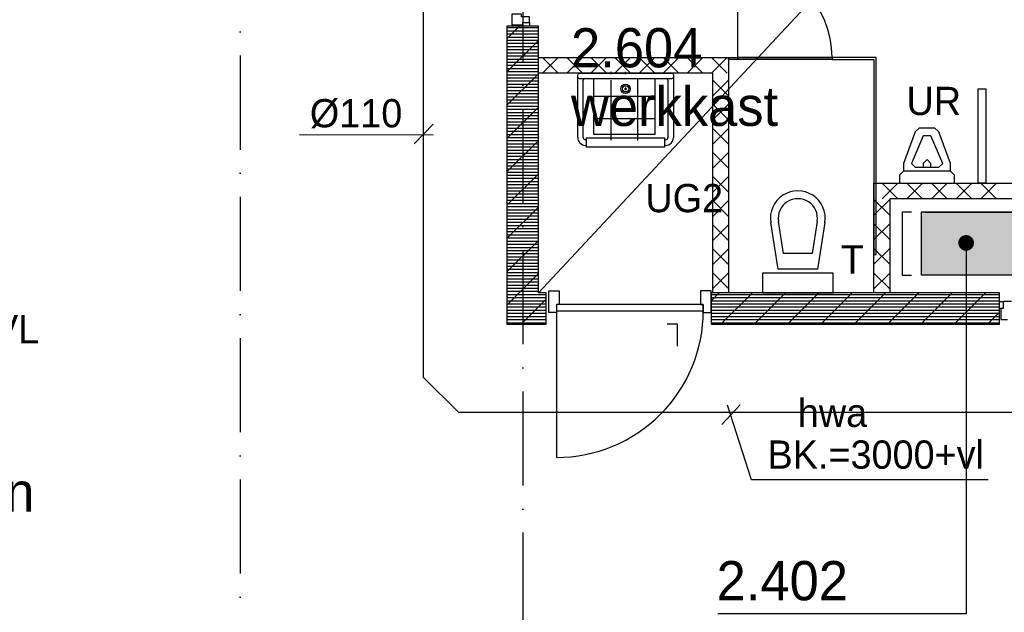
# Model space of a CAD drawing. Extents: x -1448 to 118900, y -195097 to 442500.
# Tile 93 of 103: x 63262 to 69532, y 406187 to 409963. Entities that reach past the tile are written whole.
import ezdxf
from ezdxf.enums import TextEntityAlignment as Align

# ---------------------------------------------------------------- set-up
doc = ezdxf.new("R2010")
doc.units = 0
doc.header["$LTSCALE"] = 100
doc.linetypes.add('2322122', pattern=[47, 40, -7])
doc.linetypes.add('DASHDOT', pattern=[9, 6, -1.5, 0, -1.5])
doc.layers.get('0').update_dxf_attribs({"linetype": 'CONTINUOUS'})
for name, color, linetype in [('AL$7----_STRAMIEN', 1, 'DASHDOT'), ('AL74----_INRSANITAIR', 7, 'CONTINUOUS'), ('ALL-----_REFLIJNEN', 8, 'CONTINUOUS'), ('ALXA7---_KALKZVUIL', 1, 'CONTINUOUS'), ('BOUW', 8, 'CONTINUOUS'), ('KABELGOOT1', 8, 'CONTINUOUS'), ('WL521---', 4, 'CONTINUOUS'), ('WL532---', 4, 'CONTINUOUS'), ('WM521---', 1, 'CONTINUOUS'), ('WM570---', 1, 'CONTINUOUS')]:
    doc.layers.add(name, color=color, linetype=linetype)
doc.styles.add('BURO-018', font='BUROFONT.shx', dxfattribs={"height": 180})
doc.styles.add('BURO-025', font='BUROFONT.shx', dxfattribs={"height": 250})

# ---------------------------------------------------------------- blocks, each defined once
blk = doc.blocks.new('EH100003')
blk.add_lwpolyline([(-1, -0.5), (0, -0.5), (0, 0.5), (-1, 0.5)])
blk = doc.blocks.new('EH100000')
at = {"linetype": 'BYBLOCK'}
for p, q in [((1, 0.5), (0, 0.5)), ((1, 0.5, 1), (0, 0.5, 1)), ((0, -0.5, 1), (1, -0.5, 1)), ((1, -0.5), (0, -0.5))]:
    blk.add_line(p, q, dxfattribs=at)
at = {"linetype": 'BYBLOCK', "invisible_edges": 15}
for points in [[(1, -0.5), (0, -0.5), (0, 0.5), (1, 0.5)], [(0, 0.5), (1, 0.5), (1, 0.5, 1), (0, 0.5, 1)], [(0, -0.5, 1), (1, -0.5, 1), (1, -0.5), (0, -0.5)]]:
    blk.add_3dface(points, dxfattribs=at)
blk = doc.blocks.new('2322122-5')
at = {"layer": 'WM521---', "color": 0, "style": 'BURO-018'}
blk.add_text('hwa', height=180, dxfattribs=at).set_placement((68438.2, 407461.7), align=Align.MIDDLE)

msp = doc.modelspace()

# ---------------------------------------------------------------- hatches: boundary and pattern name
at = {"layer": 'KABELGOOT1'}
h = msp.add_hatch(dxfattribs=at)
h.set_pattern_fill('DOTS', color=256, scale=20, style=0)
h.set_pattern_definition([(0, (0, 558400.235), (15.875, 31.75), [0, -31.75])])
h.paths.add_polyline_path([(70605.1, 408737.3), (69002.4, 408737.3), (69002.4, 408337.3), (70605.1, 408337.3)])
h.paths.add_polyline_path([(70246.1, 408231.3), (69846.1, 408231.3), (69846.1, 405485.2), (70246.1, 405485.2)])

# ---------------------------------------------------------------- linework, layer by layer
at = {"layer": 'AL$7----_STRAMIEN', "color": 1}
for points in [[(64665.4, 433137.4), (64665.4, 402583.9)], [(66465.4, 430097.3), (66465.4, 402583.9)]]:
    msp.add_lwpolyline(points, dxfattribs=at)
at = {"layer": 'AL74----_INRSANITAIR', "color": 8}
msp.add_line((67029.4, 409615.5), (67029.4, 409630), dxfattribs=at)
at = {"layer": 'ALL-----_REFLIJNEN', "color": 8, "linetype": 'CONTINUOUS'}
for p, q in [((67835.9, 409722.7), (67835.9, 410322.7)), ((66446, 409922.9), (66365.4, 409842.2)), ((66565.4, 409922.9), (66365.4, 409922.9)), ((66365.4, 409922.9), (66365.4, 408022.7)), ((66365.4, 409912.7), (66565.4, 409912.7)), ((66365.4, 409892.7), (66565.4, 409892.7)), ((66365.4, 409872.7), (66565.4, 409872.7)), ((66565.4, 408222.7), (66565.4, 409922.9)), ((66365.4, 409852.7), (66565.4, 409852.7)), ((66365.4, 409832.7), (66565.4, 409832.7)), ((66565.4, 409830.1), (66365.4, 409630.1)), ((66365.4, 409812.7), (66565.4, 409812.7)), ((66365.4, 409792.7), (66565.4, 409792.7)), ((66365.4, 409772.7), (66565.4, 409772.7)), ((66365.4, 409752.7), (66565.4, 409752.7)), ((66365.4, 409732.7), (66565.4, 409732.7)), ((66365.4, 409712.7), (66565.4, 409712.7)), ((66365.4, 409692.7), (66565.4, 409692.7)), ((66565.4, 409622.7), (66565.4, 409722.7)), ((66565.4, 409722.7), (67775.9, 409722.7)), ((66592.2, 409622.7), (66692.2, 409722.7)), ((66692.2, 409622.7), (66592.2, 409722.7)), ((66745.7, 409622.7), (66845.7, 409722.7)), ((66845.7, 409622.7), (66745.7, 409722.7)), ((66899.3, 409622.7), (66999.3, 409722.7)), ((66999.3, 409622.7), (66899.3, 409722.7)), ((67052.8, 409622.7), (67152.8, 409722.7)), ((67152.8, 409622.7), (67052.8, 409722.7)), ((67206.4, 409622.7), (67306.4, 409722.7)), ((67306.4, 409622.7), (67206.4, 409722.7)), ((67360, 409622.7), (67460, 409722.7)), ((67460, 409622.7), (67360, 409722.7)), ((67513.5, 409622.7), (67613.5, 409722.7)), ((67613.5, 409622.7), (67513.5, 409722.7)), ((67667.1, 409622.7), (67767.1, 409722.7)), ((67767.1, 409622.7), (67667.1, 409722.7)), ((67775.9, 409722.7), (67775.9, 408222.7)), ((67775.9, 409722.7), (67835.9, 409722.7)), ((67775.9, 409709.7), (67775.9, 409722.7)), ((67835.9, 409709.7), (67775.9, 409709.7)), ((67835.9, 409709.7), (67835.9, 409722.7)), ((67835.9, 409722.7), (68435.9, 409722.7)), ((67835.9, 409722.7), (67835.9, 409709.7)), ((68435.9, 409722.7), (67835.9, 409722.7)), ((68435.9, 409709.7), (67835.9, 409709.7)), ((68715.4, 409722.7), (68435.9, 409722.7)), ((68435.9, 409722.7), (68435.9, 409709.7)), ((68435.9, 409722.7), (68435.9, 409709.7)), ((68435.9, 409709.7), (68702.4, 409709.7)), ((68702.4, 409709.7), (68702.4, 408466.2)), ((68715.4, 408466.2), (68715.4, 409722.7)), ((66365.4, 409672.7), (66565.4, 409672.7)), ((66365.4, 409652.7), (66565.4, 409652.7)), ((66365.4, 409632.7), (66565.4, 409632.7)), ((66565.4, 409618), (66365.4, 409418)), ((66365.4, 409612.7), (66565.4, 409612.7)), ((67675.9, 409622.7), (66565.4, 409622.7)), ((66815.6, 409212.7), (66815.6, 409612.7)), ((66825.6, 409622.7), (67415.6, 409622.7)), ((67120.6, 409615.5), (67120.6, 409630)), ((67425.6, 409612.7), (67425.6, 409212.7)), ((67675.9, 408222.7), (67675.9, 409622.7)), ((66365.4, 409592.7), (66565.4, 409592.7)), ((66365.4, 409572.7), (66565.4, 409572.7)), ((66365.4, 409552.7), (66565.4, 409552.7)), ((66825.6, 409587.7), (67415.6, 409587.7)), ((66850.6, 409212.7), (66850.6, 409577.7)), ((66919.1, 409231.9), (66919.1, 409581.9)), ((67027.7, 409578.7), (67027.7, 409196.2)), ((67196.9, 409581.9), (67196.9, 409193)), ((67307.1, 409583.5), (67307.1, 409231.9)), ((67390.6, 409577.7), (67390.6, 409212.7)), ((67675.9, 409578), (67775.9, 409478)), ((67675.9, 409478), (67775.9, 409578)), ((66365.4, 409532.7), (66565.4, 409532.7)), ((66365.4, 409512.7), (66565.4, 409512.7)), ((66365.4, 409492.7), (66565.4, 409492.7)), ((67111, 409522.7), (67129.5, 409522.7)), ((67120.6, 409530.6), (67120.6, 409514.8)), ((69365.4, 408922.7), (69365.4, 409522.7)), ((69365.4, 409522.7), (69415.4, 409522.7)), ((69415.4, 409522.7), (69415.4, 408922.7)), ((66365.4, 409472.7), (66565.4, 409472.7)), ((66365.4, 409452.7), (66565.4, 409452.7)), ((66365.4, 409432.7), (66565.4, 409432.7)), ((67307.1, 409473.3), (66919.1, 409473.3)), ((67675.9, 409424.4), (67775.9, 409324.4)), ((67675.9, 409324.4), (67775.9, 409424.4)), ((66365.4, 409412.7), (66565.4, 409412.7)), ((66565.4, 409405.8), (66365.4, 409205.8)), ((66365.4, 409392.7), (66565.4, 409392.7)), ((66365.4, 409372.7), (66565.4, 409372.7)), ((66365.4, 409352.7), (66565.4, 409352.7)), ((66365.4, 409332.7), (66565.4, 409332.7)), ((66365.4, 409312.7), (66565.4, 409312.7)), ((67307.1, 409330.7), (66919.1, 409330.7)), ((66365.4, 409292.7), (66565.4, 409292.7)), ((66365.4, 409272.7), (66565.4, 409272.7)), ((66365.4, 409252.7), (66565.4, 409252.7)), ((67675.9, 409270.9), (67775.9, 409170.9)), ((67675.9, 409170.9), (67775.9, 409270.9)), ((68965.4, 409247.7), (68890.4, 409047.7)), ((68990.4, 409272.7), (68965.4, 409247.7)), ((69090.4, 409272.7), (68990.4, 409272.7)), ((68990.4, 409272.7), (68990.4, 409272.7)), ((69115.4, 409247.7), (69090.4, 409272.7)), ((69190.4, 409047.7), (69115.4, 409247.7)), ((69115.4, 409247.7), (69115.4, 409247.7)), ((66365.4, 409232.7), (66565.4, 409232.7)), ((66365.4, 409212.7), (66565.4, 409212.7)), ((66565.4, 409193.7), (66365.4, 408993.7)), ((66365.4, 409192.7), (66565.4, 409192.7)), ((66870.6, 409197.7), (66865.6, 409197.7)), ((67370.6, 409207.7), (66870.6, 409207.7)), ((66870.6, 409207.7), (66870.6, 409152.7)), ((67307.1, 409231.9), (66919.1, 409231.9)), ((67370.6, 409152.7), (67370.6, 409207.7)), ((67375.6, 409197.7), (67370.6, 409197.7)), ((69015.4, 409222.7), (68940.4, 409047.7)), ((69065.4, 409222.7), (69015.4, 409222.7)), ((69140.4, 409047.7), (69065.4, 409222.7)), ((66365.4, 409172.7), (66565.4, 409172.7)), ((66365.4, 409152.7), (66565.4, 409152.7)), ((66365.4, 409132.7), (66565.4, 409132.7)), ((66365.4, 409112.7), (66565.4, 409112.7)), ((66870.6, 409162.7), (66865.6, 409162.7)), ((66870.6, 409152.7), (67370.6, 409152.7)), ((67375.6, 409162.7), (67370.6, 409162.7)), ((67675.9, 409117.3), (67775.9, 409017.3)), ((67675.9, 409017.3), (67775.9, 409117.3)), ((66365.4, 409092.7), (66565.4, 409092.7)), ((66365.4, 409072.7), (66565.4, 409072.7)), ((66365.4, 409052.7), (66565.4, 409052.7)), ((69040.4, 409072.7), (69015.4, 409047.7)), ((69065.4, 409047.7), (69040.4, 409072.7)), ((66365.4, 409032.7), (66565.4, 409032.7)), ((66365.4, 409012.7), (66565.4, 409012.7)), ((66365.4, 408992.7), (66565.4, 408992.7)), ((68890.4, 408997.7), (68865.4, 408972.7)), ((68890.4, 409047.7), (68890.4, 408997.7)), ((69190.4, 408997.7), (68890.4, 408997.7)), ((68940.4, 409047.7), (68965.4, 409022.7)), ((68965.4, 409022.7), (69115.4, 409022.7)), ((69015.4, 409047.7), (69015.4, 409022.7)), ((69065.4, 409022.7), (69065.4, 409047.7)), ((69115.4, 409022.7), (69140.4, 409047.7)), ((69140.4, 409047.7), (69140.4, 409047.7)), ((69190.4, 408997.7), (69190.4, 409047.7)), ((69215.4, 408972.7), (69190.4, 408997.7)), ((69190.4, 408997.7), (69190.4, 408997.7)), ((66565.4, 408981.6), (66365.4, 408781.6)), ((66365.4, 408972.7), (66565.4, 408972.7)), ((66365.4, 408952.7), (66565.4, 408952.7)), ((66365.4, 408932.7), (66565.4, 408932.7)), ((67675.9, 408963.7), (67775.9, 408863.7)), ((67675.9, 408863.7), (67775.9, 408963.7)), ((68702.4, 408222.7), (68702.4, 408922.7)), ((68702.4, 408922.7), (70765.4, 408922.7)), ((68855.1, 408922.7), (68755.1, 408822.7)), ((68755.1, 408922.7), (68855.1, 408822.7)), ((68865.4, 408972.7), (68865.4, 408922.7)), ((68865.4, 408922.7), (69215.4, 408922.7)), ((69011.9, 408922.7), (68911.9, 408822.7)), ((68911.9, 408922.7), (69011.9, 408822.7)), ((69168.7, 408922.7), (69068.7, 408822.7)), ((69068.7, 408922.7), (69168.7, 408822.7)), ((69215.4, 408922.7), (69215.4, 408972.7)), ((69325.5, 408922.7), (69225.5, 408822.7)), ((69225.5, 408922.7), (69325.5, 408822.7)), ((69415.4, 408922.7), (69365.4, 408922.7)), ((69482.4, 408922.7), (69382.4, 408822.7)), ((69382.4, 408922.7), (69482.4, 408822.7)), ((66365.4, 408912.7), (66565.4, 408912.7)), ((66365.4, 408892.7), (66565.4, 408892.7)), ((66365.4, 408872.7), (66565.4, 408872.7)), ((66365.4, 408852.7), (66565.4, 408852.7)), ((66365.4, 408832.7), (66565.4, 408832.7)), ((66365.4, 408812.7), (66565.4, 408812.7)), ((67675.9, 408810.2), (67775.9, 408710.2)), ((67675.9, 408710.2), (67775.9, 408810.2)), ((68167.4, 408797.7), (68167.4, 408797.7)), ((68702.4, 408818.6), (68802.4, 408718.6)), ((68702.4, 408718.6), (68802.4, 408818.6)), ((70765.4, 408822.7), (68802.4, 408822.7)), ((68802.4, 408822.7), (68802.4, 408222.7)), ((66365.4, 408792.7), (66565.4, 408792.7)), ((66365.4, 408772.7), (66565.4, 408772.7)), ((66565.4, 408769.4), (66365.4, 408569.4)), ((66365.4, 408752.7), (66565.4, 408752.7)), ((66365.4, 408732.7), (66565.4, 408732.7)), ((66365.4, 408712.7), (66565.4, 408712.7)), ((66365.4, 408692.7), (66565.4, 408692.7)), ((66365.4, 408672.7), (66565.4, 408672.7)), ((68126.9, 408472.7), (68094, 408677.9)), ((68340.8, 408677.9), (68307.8, 408472.7)), ((66365.4, 408652.7), (66565.4, 408652.7)), ((66365.4, 408632.7), (66565.4, 408632.7)), ((66365.4, 408612.7), (66565.4, 408612.7)), ((67675.9, 408656.6), (67775.9, 408556.6)), ((67675.9, 408556.6), (67775.9, 408656.6)), ((68042.4, 408622.7), (68042.4, 408622.7)), ((68092.4, 408372.7), (68044.6, 408670)), ((68390.2, 408670), (68342.4, 408372.7)), ((68702.4, 408661.7), (68802.4, 408561.7)), ((68702.4, 408561.7), (68802.4, 408661.7)), ((66365.4, 408592.7), (66565.4, 408592.7)), ((66365.4, 408572.7), (66565.4, 408572.7)), ((66565.4, 408557.3), (66365.4, 408357.3)), ((66365.4, 408552.7), (66565.4, 408552.7)), ((66365.4, 408532.7), (66565.4, 408532.7)), ((66365.4, 408512.7), (66565.4, 408512.7)), ((66365.4, 408492.7), (66565.4, 408492.7)), ((67675.9, 408503.1), (67775.9, 408403.1)), ((67675.9, 408403.1), (67775.9, 408503.1)), ((68702.4, 408504.9), (68802.4, 408404.9)), ((68702.4, 408404.9), (68802.4, 408504.9)), ((66365.4, 408472.7), (66565.4, 408472.7)), ((66365.4, 408452.7), (66565.4, 408452.7)), ((66365.4, 408432.7), (66565.4, 408432.7)), ((68307.8, 408472.7), (68126.9, 408472.7)), ((68702.4, 408466.2), (68715.4, 408466.2)), ((66365.4, 408412.7), (66565.4, 408412.7)), ((66365.4, 408392.7), (66565.4, 408392.7)), ((66365.4, 408372.7), (66565.4, 408372.7)), ((68342.4, 408372.7), (68092.4, 408372.7)), ((66365.4, 408352.7), (66565.4, 408352.7)), ((66565.4, 408345.2), (66365.4, 408145.2)), ((66365.4, 408332.7), (66565.4, 408332.7)), ((66365.4, 408312.7), (66565.4, 408312.7)), ((67675.9, 408349.5), (67775.9, 408249.5)), ((67675.9, 408249.5), (67775.9, 408349.5)), ((68442.4, 408347.7), (67992.4, 408347.7)), ((67992.4, 408347.7), (67992.4, 408222.7)), ((68442.4, 408222.7), (68442.4, 408347.7)), ((68702.4, 408348.1), (68802.4, 408248.1)), ((68702.4, 408248.1), (68802.4, 408348.1)), ((66365.4, 408292.7), (66565.4, 408292.7)), ((66365.4, 408272.7), (66565.4, 408272.7)), ((66365.4, 408252.7), (66565.4, 408252.7)), ((66365.4, 408232.7), (66565.4, 408232.7)), ((66365.4, 408212.7), (66615.4, 408212.7)), ((66365.4, 408192.7), (66615.4, 408192.7)), ((66365.4, 408172.7), (66615.4, 408172.7)), ((66615.4, 408183), (66455.1, 408022.7)), ((66615.4, 408222.7), (66565.4, 408222.7)), ((66615.4, 408022.7), (66615.4, 408222.7)), ((67715.7, 408222.7), (67665.4, 408172.4)), ((67665.4, 408222.7), (67665.4, 408022.7)), ((68965.4, 408222.7), (67665.4, 408222.7)), ((67665.4, 408212.7), (69502.4, 408212.7)), ((67665.4, 408192.7), (69502.4, 408192.7)), ((67665.4, 408172.7), (69502.4, 408172.7)), ((67775.9, 408222.7), (67675.9, 408222.7)), ((67927.9, 408222.7), (67727.9, 408022.7)), ((68140, 408222.7), (67940, 408022.7)), ((67992.4, 408222.7), (68442.4, 408222.7)), ((68352.1, 408222.7), (68152.1, 408022.7)), ((68564.3, 408222.7), (68364.3, 408022.7)), ((68776.4, 408222.7), (68576.4, 408022.7)), ((68802.4, 408222.7), (68702.4, 408222.7)), ((68988.5, 408222.7), (68788.5, 408022.7)), ((69502.4, 408222.7), (68965.4, 408222.7)), ((69200.7, 408222.7), (69000.7, 408022.7)), ((69412.8, 408222.7), (69212.8, 408022.7)), ((69502.4, 408022.7), (69502.4, 408222.7)), ((66365.4, 408152.7), (66615.4, 408152.7)), ((66365.4, 408132.7), (66615.4, 408132.7)), ((66365.4, 408112.7), (66615.4, 408112.7)), ((67665.4, 408152.7), (69502.4, 408152.7)), ((67665.4, 408132.7), (69502.4, 408132.7)), ((67665.4, 408112.7), (69502.4, 408112.7)), ((69502.4, 408122.7), (69502.4, 408166.7)), ((69502.4, 408166.7), (69525.4, 408166.7)), ((69525.4, 408122.7), (69502.4, 408122.7)), ((69525.4, 408122.7), (69510.4, 408122.7)), ((69510.4, 408122.7), (69510.4, 408052.7)), ((69577.4, 408166.7), (69525.4, 408166.7)), ((69525.4, 408166.7), (69525.4, 408122.7)), ((66365.4, 408092.7), (66615.4, 408092.7)), ((66365.4, 408072.7), (66615.4, 408072.7)), ((66365.4, 408052.7), (66615.4, 408052.7)), ((67665.4, 408092.7), (69502.4, 408092.7)), ((67665.4, 408072.7), (69502.4, 408072.7)), ((67665.4, 408052.7), (69502.4, 408052.7)), ((69502.4, 408100.2), (69424.9, 408022.7)), ((69510.4, 408052.7), (69552.4, 408052.7)), ((66365.4, 408032.7), (66615.4, 408032.7)), ((66365.4, 408022.7), (66615.4, 408022.7)), ((67665.4, 408032.7), (69502.4, 408032.7)), ((67665.4, 408022.7), (68965.4, 408022.7)), ((68965.4, 408022.7), (69502.4, 408022.7))]:
    msp.add_line(p, q, dxfattribs=at)
for points in [[(66509.4, 409945.9), (66509.4, 409980.9), (66458.4, 409980.9), (66458.4, 409997.9), (66395.4, 409997.9), (66395.4, 409930.9), (66465.4, 409930.9), (66465.4, 409945.9), (66509.4, 409945.9)], [(66509.4, 409945.9), (66509.4, 409922.9), (66465.4, 409922.9), (66465.4, 409945.9)], [(66681.4, 408108.2), (67615.4, 408108.2)], [(67452, 407883.5), (67452, 408022.5), (67385, 408022.5)]]:
    msp.add_lwpolyline(points, dxfattribs=at)
for points in [[(66698.4, 408148.2), (66681.4, 408148.2), (66681.4, 408097.2), (66631.4, 408097.2), (66631.4, 408236.2), (66698.4, 408236.2)], [(67598.4, 408148.2), (67615.4, 408148.2), (67615.4, 408097.2), (67665.4, 408097.2), (67665.4, 408236.2), (67598.4, 408236.2)], [(66681.4, 408148.2), (66681.4, 408108.2), (67615.4, 408108.2), (67615.4, 408148.2)]]:
    msp.add_lwpolyline(points, close=True, dxfattribs=at)
msp.add_lwpolyline([(66681.4, 408108.2), (66681.4, 407174.2, 0.414214), (67615.4, 408108.2, 0.414214)], format="xyb", dxfattribs=at)
for radius in [30, 20]:
    msp.add_circle((67120.6, 409522.7), radius, dxfattribs=at)
for centre, radius, start, end in [((67835.9, 409722.7), 600, 0, 90), ((66825.6, 409612.7), 10, 90, 180), ((67415.6, 409612.7), 10, 0, 90), ((66825.6, 409597.7), 10, 180, 270), ((66860.6, 409577.7), 10, 90, 180), ((67380.6, 409577.7), 10, 0, 90), ((67415.6, 409597.7), 10, 270, 0), ((66865.6, 409212.7), 50, 180, 270), ((66865.6, 409212.7), 15, 180, 270), ((67375.6, 409212.7), 50, 270, 0), ((67375.6, 409212.7), 15, 270, 0), ((68217.4, 408697.7), 175, 350.86729, 189.13271), ((68217.4, 408697.7), 125, 350.86729, 189.13271)]:
    msp.add_arc(centre, radius, start, end, dxfattribs=at)
at = {"layer": 'ALXA7---_KALKZVUIL', "color": 8}
for p, q in [((67675.9, 409170.9), (67775.9, 409270.9)), ((67675.9, 409270.9), (67775.9, 409170.9))]:
    msp.add_line(p, q, dxfattribs=at)
at = {"layer": 'BOUW', "const_width": 49.8}
msp.add_lwpolyline([(69264.1, 408541, 1), (69314.3, 408541, 1)], format="xyb", close=True, dxfattribs=at)
msp.add_lwpolyline([(69264.1, 408541, 1), (69314.3, 408541, 1)], format="xyb", close=True, dxfattribs=at)
at = {"layer": 'BOUW'}
msp.add_lwpolyline([(69289.2, 408541), (69289.2, 406176.6), (67708.3, 406176.6)], dxfattribs=at)
at = {"layer": 'WL521---', "linetype": '2322122'}
for p, q in [((65834.5, 407682.6), (65834.5, 413160.3)), ((66056.4, 407461.7), (65834.5, 407682.6)), ((66056.4, 407461.7), (70820, 407461.7))]:
    msp.add_line(p, q, dxfattribs=at)
at = {"layer": 'WL532---', "color": 1}
for p, q in [((65774.3, 409171.3), (65895, 409297)), ((65045.2, 409231.6), (65895.8, 409229.2))]:
    msp.add_line(p, q, dxfattribs=at)
at = {"layer": 'WM521---'}
msp.add_line((66565.4, 408222.7), (72765.4, 414872.7), dxfattribs=at)
at = {"layer": 'WM570---'}
msp.add_line((67732.9, 407384.4), (67850.8, 407509.6), dxfattribs=at)
at = {"layer": 'WM570---', "color": 1}
for p, q in [((67922.5, 407032.3), (67769.1, 407507.6)), ((69429.5, 407032.3), (67922.5, 407032.3))]:
    msp.add_line(p, q, dxfattribs=at)

# ---------------------------------------------------------------- block references
at = {"layer": 'KABELGOOT1', "yscale": 400}
for name, p, xscale, zscale, rotation in [('EH100003', (68881.4, 408536.3), 60, 3650, 180), ('EH100003', (69002.4, 408537.3), 60, 2600, 180), ('EH100000', (70605.1, 408537.3, 2750), 1576.000000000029, 60, 180.0000000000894)]:
    msp.add_blockref(name, p, dxfattribs=dict(at, xscale=xscale, zscale=zscale, rotation=rotation))
at = {"layer": 'WM521---'}
msp.add_blockref('2322122-5', (0, 0), dxfattribs=at)

# ---------------------------------------------------------------- texts
at = {"layer": 'BOUW', "style": 'BURO-025'}
for s, p in [('2.604', (66773.1, 409659.4)), ('werkkast', (66773.1, 409286.4)), ('studieplekken', (61312.4, 406828)), ('2.402', (67700.2, 406263.8))]:
    msp.add_text(s, height=250, dxfattribs=at).set_placement(p)
at = {"layer": 'BOUW', "color": 1, "style": 'BURO-018'}
for s, p in [('UR', (68909.2, 409355.5)), ('UG2', (67246.6, 408736.5)), ('T', (68492, 408345.7)), ('OK.DEK=3210+VL', (61366, 407901.1))]:
    msp.add_text(s, height=180, dxfattribs=at).set_placement(p)
at = {"layer": 'WL532---', "color": 1, "style": 'BURO-018'}
msp.add_text('%%c110', height=180, dxfattribs=at).set_placement((65110.1, 409277.4))
at = {"layer": 'WM570---', "color": 1, "style": 'BURO-018'}
msp.add_text('BK.=3000+vl', height=180, dxfattribs=at).set_placement((68024.5, 407102.3))

doc.saveas('drawing.dxf')
